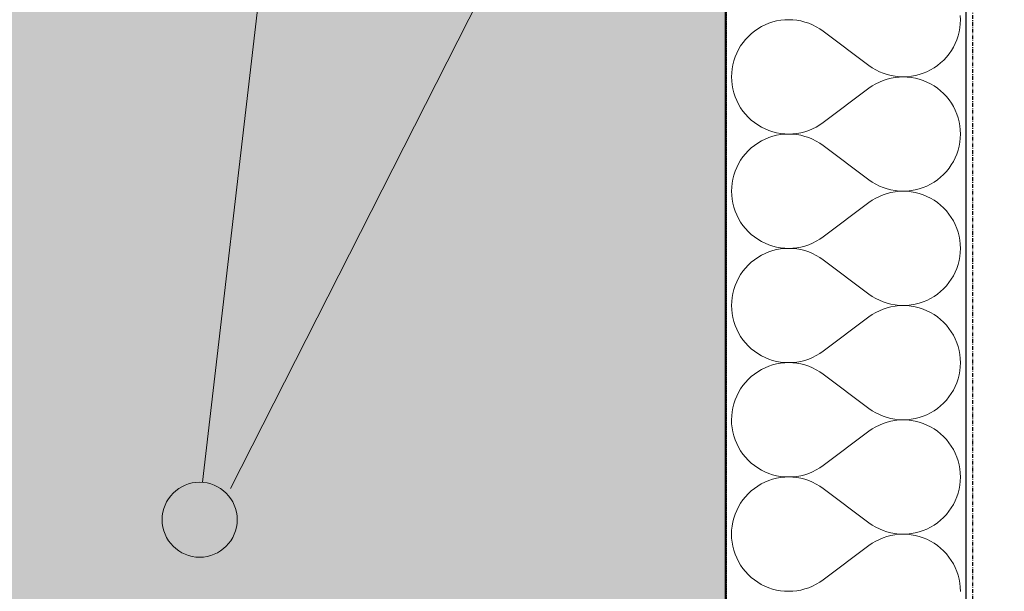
# Model space of a CAD drawing. Header units: millimetres. Extents: x -28761 to 4793, y -4271 to 20239.
# Tile 232 of 256: x -792 to -136, y 7352 to 7733. Entities that reach past the tile are written whole.
import ezdxf

# ---------------------------------------------------------------- set-up
doc = ezdxf.new("R2010")
doc.units = ezdxf.units.MM
doc.header["$MEASUREMENT"] = 0
for name, pattern in [('Wipeout_Contour', [1000, 0, -1000]), ('Čerchovaná M', [4.5, 2.5, -0.85, 0.3, -0.85]), ('čárkovaná 3', [1.5, 1, -0.5])]:
    doc.linetypes.add(name, pattern=pattern)
for name, color, linetype in [('5._POHLED ZÁPADNÍ_1_Konstrukce - nenosné', 7, 'Continuous'), ('5._POHLED ZÁPADNÍ_1_Konstrukce - nosné', 7, 'Continuous'), ('5._POHLED ZÁPADNÍ_1_Nové_Konstrukce - nosné', 7, 'Continuous'), ('5._POHLED ZÁPADNÍ_1_Nové_Výplně – Řezové', 7, 'Continuous'), ('5._POHLED ZÁPADNÍ_1_TZB - kanalizace', 7, 'Continuous'), ('5._POHLED ZÁPADNÍ_1_Výplně – Řezové', 7, 'Continuous')]:
    doc.layers.add(name, color=color, linetype=linetype)

# ---------------------------------------------------------------- blocks, each defined once
blk = doc.blocks.new('*X14', base_point=(-30186.65, -6515.26))
at = {"layer": '5._POHLED ZÁPADNÍ_1_Nové_Výplně – Řezové', "color": 21, "linetype": 'Continuous', "lineweight": 20, "true_color": 0xffaaaa}
for p, q in [((-165.42, 7733.36), (-165.52, 7736.08)), ((-295.52, 7729.94), (-297.95, 7728.72)), ((-293.01, 7730.98), (-295.52, 7729.94)), ((-290.42, 7731.84), (-293.01, 7730.98)), ((-287.79, 7732.51), (-290.42, 7731.84)), ((-285.11, 7732.99), (-287.79, 7732.51)), ((-282.4, 7733.28), (-285.11, 7732.99)), ((-279.69, 7733.37), (-282.4, 7733.28)), ((-276.97, 7733.27), (-279.69, 7733.37)), ((-274.26, 7732.98), (-276.97, 7733.27)), ((-271.59, 7732.49), (-274.26, 7732.98)), ((-268.95, 7731.82), (-271.59, 7732.49)), ((-266.37, 7730.96), (-268.95, 7731.82)), ((-263.86, 7729.91), (-266.37, 7730.96)), ((-261.43, 7728.69), (-263.86, 7729.91)), ((-165.81, 7727.93), (-165.52, 7730.64)), ((-165.52, 7730.64), (-165.42, 7733.36)), ((-304.65, 7724.08), (-306.64, 7722.23)), ((-302.53, 7725.79), (-304.65, 7724.08)), ((-300.29, 7727.34), (-302.53, 7725.79)), ((-297.95, 7728.72), (-300.29, 7727.34)), ((-259.09, 7727.3), (-261.43, 7728.69)), ((-256.85, 7725.75), (-259.09, 7727.3)), ((-226.38, 7702.89), (-256.85, 7725.75)), ((-166.97, 7722.62), (-166.3, 7725.26)), ((-166.3, 7725.26), (-165.81, 7727.93)), ((-310.2, 7718.12), (-311.76, 7715.89)), ((-308.49, 7720.24), (-310.2, 7718.12)), ((-306.64, 7722.23), (-308.49, 7720.24)), ((-170.09, 7715.09), (-168.87, 7717.53)), ((-168.87, 7717.53), (-167.83, 7720.04)), ((-167.83, 7720.04), (-166.97, 7722.62)), ((-314.36, 7711.11), (-315.4, 7708.6)), ((-313.14, 7713.55), (-314.36, 7711.11)), ((-311.76, 7715.89), (-313.14, 7713.55)), ((-174.74, 7708.4), (-173.03, 7710.52)), ((-173.03, 7710.52), (-171.48, 7712.75)), ((-171.48, 7712.75), (-170.09, 7715.09)), ((-316.94, 7703.38), (-317.42, 7700.71)), ((-316.26, 7706.02), (-316.94, 7703.38)), ((-315.4, 7708.6), (-316.26, 7706.02)), ((-180.71, 7702.85), (-178.59, 7704.56)), ((-178.59, 7704.56), (-176.59, 7706.41)), ((-176.59, 7706.41), (-174.74, 7708.4)), ((-317.71, 7698), (-317.81, 7695.28)), ((-317.42, 7700.71), (-317.71, 7698)), ((-226.38, 7702.89), (-224.15, 7701.33)), ((-224.15, 7701.33), (-221.81, 7699.94)), ((-221.81, 7699.94), (-219.38, 7698.72)), ((-219.38, 7698.72), (-216.87, 7697.68)), ((-216.87, 7697.68), (-214.28, 7696.82)), ((-214.28, 7696.82), (-211.65, 7696.14)), ((-195.45, 7696.13), (-192.81, 7696.8)), ((-192.81, 7696.8), (-190.23, 7697.66)), ((-190.23, 7697.66), (-187.71, 7698.7)), ((-187.71, 7698.7), (-185.28, 7699.92)), ((-185.28, 7699.92), (-182.94, 7701.3)), ((-182.94, 7701.3), (-180.71, 7702.85)), ((-317.81, 7695.28), (-317.71, 7692.56)), ((-317.71, 7692.56), (-317.42, 7689.86)), ((-221.81, 7690.59), (-224.15, 7689.2)), ((-219.38, 7691.81), (-221.81, 7690.59)), ((-216.87, 7692.86), (-219.38, 7691.81)), ((-214.29, 7693.72), (-216.87, 7692.86)), ((-211.65, 7694.39), (-214.29, 7693.72)), ((-211.65, 7696.14), (-208.97, 7695.66)), ((-208.97, 7694.88), (-211.65, 7694.39)), ((-208.97, 7695.66), (-206.27, 7695.37)), ((-206.27, 7695.17), (-208.97, 7694.88)), ((-206.27, 7695.37), (-203.55, 7695.27)), ((-203.55, 7695.27), (-206.27, 7695.17)), ((-203.55, 7695.27), (-200.83, 7695.36)), ((-200.83, 7695.17), (-203.55, 7695.27)), ((-200.83, 7695.36), (-198.12, 7695.65)), ((-198.13, 7694.88), (-200.83, 7695.17)), ((-195.45, 7694.4), (-198.13, 7694.88)), ((-198.12, 7695.65), (-195.45, 7696.13)), ((-192.81, 7693.73), (-195.45, 7694.4)), ((-190.23, 7692.87), (-192.81, 7693.73)), ((-187.72, 7691.83), (-190.23, 7692.87)), ((-185.28, 7690.61), (-187.72, 7691.83)), ((-182.94, 7689.22), (-185.28, 7690.61)), ((-317.42, 7689.86), (-316.94, 7687.18)), ((-316.94, 7687.18), (-316.27, 7684.55)), ((-316.27, 7684.55), (-315.41, 7681.96)), ((-226.38, 7687.65), (-256.86, 7664.8)), ((-224.15, 7689.2), (-226.38, 7687.65)), ((-180.71, 7687.67), (-182.94, 7689.22)), ((-178.59, 7685.97), (-180.71, 7687.67)), ((-176.6, 7684.11), (-178.59, 7685.97)), ((-174.74, 7682.12), (-176.6, 7684.11)), ((-315.41, 7681.96), (-314.37, 7679.45)), ((-314.37, 7679.45), (-313.15, 7677.02)), ((-313.15, 7677.02), (-311.76, 7674.68)), ((-173.04, 7680), (-174.74, 7682.12)), ((-171.48, 7677.77), (-173.04, 7680)), ((-170.1, 7675.43), (-171.48, 7677.77)), ((-311.76, 7674.68), (-310.21, 7672.44)), ((-310.21, 7672.44), (-308.5, 7670.33)), ((-308.5, 7670.33), (-306.65, 7668.33)), ((-168.88, 7673), (-170.1, 7675.43)), ((-167.84, 7670.48), (-168.88, 7673)), ((-166.98, 7667.9), (-167.84, 7670.48)), ((-306.65, 7668.33), (-304.66, 7666.48)), ((-304.66, 7666.48), (-302.54, 7664.77)), ((-302.54, 7664.77), (-300.3, 7663.22)), ((-259.1, 7663.24), (-256.86, 7664.8)), ((-166.3, 7665.27), (-166.98, 7667.9)), ((-165.82, 7662.59), (-166.3, 7665.27)), ((-300.3, 7663.22), (-297.96, 7661.84)), ((-297.96, 7661.84), (-295.53, 7660.62)), ((-295.53, 7660.62), (-293.02, 7659.58)), ((-293.02, 7659.58), (-290.43, 7658.72)), ((-290.43, 7658.72), (-287.8, 7658.05)), ((-287.8, 7658.05), (-285.12, 7657.57)), ((-285.12, 7657.57), (-282.41, 7657.28)), ((-282.41, 7657.28), (-279.7, 7657.18)), ((-279.7, 7657.18), (-282.41, 7657.09)), ((-279.7, 7657.18), (-276.98, 7657.28)), ((-276.98, 7657.08), (-279.7, 7657.18)), ((-276.98, 7657.28), (-274.27, 7657.57)), ((-274.27, 7657.57), (-271.6, 7658.06)), ((-271.6, 7658.06), (-268.96, 7658.73)), ((-268.96, 7658.73), (-266.38, 7659.59)), ((-266.38, 7659.59), (-263.87, 7660.64)), ((-263.87, 7660.64), (-261.43, 7661.85)), ((-261.43, 7661.85), (-259.1, 7663.24)), ((-165.53, 7659.88), (-165.82, 7662.59)), ((-165.43, 7657.17), (-165.53, 7659.88)), ((-165.53, 7654.45), (-165.43, 7657.17)), ((-300.3, 7651.15), (-302.54, 7649.6)), ((-297.96, 7652.53), (-300.3, 7651.15)), ((-295.53, 7653.75), (-297.96, 7652.53)), ((-293.02, 7654.79), (-295.53, 7653.75)), ((-290.43, 7655.65), (-293.02, 7654.79)), ((-287.8, 7656.32), (-290.43, 7655.65)), ((-285.12, 7656.8), (-287.8, 7656.32)), ((-282.41, 7657.09), (-285.12, 7656.8)), ((-274.27, 7656.79), (-276.98, 7657.08)), ((-271.6, 7656.3), (-274.27, 7656.79)), ((-268.96, 7655.63), (-271.6, 7656.3)), ((-266.38, 7654.77), (-268.96, 7655.63)), ((-263.87, 7653.72), (-266.38, 7654.77)), ((-261.44, 7652.5), (-263.87, 7653.72)), ((-259.1, 7651.11), (-261.44, 7652.5)), ((-256.86, 7649.56), (-259.1, 7651.11)), ((-166.31, 7649.07), (-165.82, 7651.74)), ((-165.82, 7651.74), (-165.53, 7654.45)), ((-306.65, 7646.04), (-308.51, 7644.05)), ((-304.66, 7647.89), (-306.65, 7646.04)), ((-302.54, 7649.6), (-304.66, 7647.89)), ((-226.39, 7626.7), (-256.86, 7649.56)), ((-167.84, 7643.85), (-166.98, 7646.43)), ((-166.98, 7646.43), (-166.31, 7649.07)), ((-311.77, 7639.69), (-313.15, 7637.36)), ((-310.21, 7641.93), (-311.77, 7639.69)), ((-308.51, 7644.05), (-310.21, 7641.93)), ((-171.49, 7636.56), (-170.1, 7638.9)), ((-170.1, 7638.9), (-168.88, 7641.34)), ((-168.88, 7641.34), (-167.84, 7643.85)), ((-315.42, 7632.41), (-316.28, 7629.83)), ((-314.37, 7634.92), (-315.42, 7632.41)), ((-313.15, 7637.36), (-314.37, 7634.92)), ((-176.6, 7630.22), (-174.75, 7632.21)), ((-174.75, 7632.21), (-173.04, 7634.33)), ((-173.04, 7634.33), (-171.49, 7636.56)), ((-317.43, 7624.52), (-317.72, 7621.81)), ((-316.95, 7627.19), (-317.43, 7624.52)), ((-316.28, 7629.83), (-316.95, 7627.19)), ((-226.39, 7626.7), (-224.16, 7625.14)), ((-224.16, 7625.14), (-221.82, 7623.75)), ((-185.29, 7623.73), (-182.95, 7625.11)), ((-182.95, 7625.11), (-180.72, 7626.66)), ((-180.72, 7626.66), (-178.6, 7628.37)), ((-178.6, 7628.37), (-176.6, 7630.22)), ((-317.72, 7621.81), (-317.82, 7619.09)), ((-317.82, 7619.09), (-317.72, 7616.37)), ((-221.82, 7623.75), (-219.39, 7622.53)), ((-219.39, 7622.53), (-216.88, 7621.49)), ((-216.88, 7621.49), (-214.3, 7620.63)), ((-214.3, 7620.63), (-211.66, 7619.95)), ((-211.66, 7618.2), (-214.3, 7617.53)), ((-211.66, 7619.95), (-208.98, 7619.47)), ((-208.98, 7618.69), (-211.66, 7618.2)), ((-208.98, 7619.47), (-206.28, 7619.18)), ((-206.28, 7618.98), (-208.98, 7618.69)), ((-206.28, 7619.18), (-203.56, 7619.08)), ((-203.56, 7619.08), (-206.28, 7618.98)), ((-203.56, 7619.08), (-200.84, 7619.17)), ((-200.84, 7618.98), (-203.56, 7619.08)), ((-200.84, 7619.17), (-198.14, 7619.46)), ((-198.14, 7618.69), (-200.84, 7618.98)), ((-198.14, 7619.46), (-195.46, 7619.94)), ((-195.46, 7618.21), (-198.14, 7618.69)), ((-195.46, 7619.94), (-192.82, 7620.61)), ((-192.82, 7617.54), (-195.46, 7618.21)), ((-192.82, 7620.61), (-190.24, 7621.47)), ((-190.24, 7621.47), (-187.73, 7622.51)), ((-187.73, 7622.51), (-185.29, 7623.73)), ((-317.72, 7616.37), (-317.43, 7613.67)), ((-317.43, 7613.67), (-316.95, 7610.99)), ((-226.39, 7611.46), (-256.87, 7588.61)), ((-224.16, 7613.01), (-226.39, 7611.46)), ((-221.82, 7614.4), (-224.16, 7613.01)), ((-219.39, 7615.62), (-221.82, 7614.4)), ((-216.88, 7616.67), (-219.39, 7615.62)), ((-214.3, 7617.53), (-216.88, 7616.67)), ((-190.24, 7616.68), (-192.82, 7617.54)), ((-187.73, 7615.64), (-190.24, 7616.68)), ((-185.29, 7614.42), (-187.73, 7615.64)), ((-182.95, 7613.03), (-185.29, 7614.42)), ((-180.72, 7611.48), (-182.95, 7613.03)), ((-178.6, 7609.78), (-180.72, 7611.48)), ((-316.95, 7610.99), (-316.28, 7608.35)), ((-316.28, 7608.35), (-315.42, 7605.77)), ((-315.42, 7605.77), (-314.38, 7603.26)), ((-176.61, 7607.92), (-178.6, 7609.78)), ((-174.75, 7605.93), (-176.61, 7607.92)), ((-173.05, 7603.81), (-174.75, 7605.93)), ((-314.38, 7603.26), (-313.16, 7600.83)), ((-313.16, 7600.83), (-311.77, 7598.49)), ((-311.77, 7598.49), (-310.22, 7596.25)), ((-171.49, 7601.58), (-173.05, 7603.81)), ((-170.11, 7599.24), (-171.49, 7601.58)), ((-168.89, 7596.81), (-170.11, 7599.24)), ((-310.22, 7596.25), (-308.51, 7594.14)), ((-308.51, 7594.14), (-306.66, 7592.14)), ((-306.66, 7592.14), (-304.67, 7590.29)), ((-167.85, 7594.29), (-168.89, 7596.81)), ((-166.99, 7591.71), (-167.85, 7594.29)), ((-166.32, 7589.08), (-166.99, 7591.71)), ((-304.67, 7590.29), (-302.55, 7588.58)), ((-302.55, 7588.58), (-300.31, 7587.03)), ((-300.31, 7587.03), (-297.97, 7585.65)), ((-297.97, 7585.65), (-295.54, 7584.43)), ((-263.88, 7584.44), (-261.45, 7585.66)), ((-261.45, 7585.66), (-259.11, 7587.05)), ((-259.11, 7587.05), (-256.87, 7588.61)), ((-165.83, 7586.4), (-166.32, 7589.08)), ((-165.54, 7583.69), (-165.83, 7586.4)), ((-295.54, 7584.43), (-293.03, 7583.39)), ((-293.03, 7578.6), (-295.54, 7577.56)), ((-293.03, 7583.39), (-290.44, 7582.53)), ((-290.44, 7579.46), (-293.03, 7578.6)), ((-290.44, 7582.53), (-287.81, 7581.86)), ((-287.81, 7580.13), (-290.44, 7579.46)), ((-287.81, 7581.86), (-285.13, 7581.38)), ((-285.13, 7580.61), (-287.81, 7580.13)), ((-285.13, 7581.38), (-282.43, 7581.09)), ((-282.43, 7580.9), (-285.13, 7580.61)), ((-282.43, 7581.09), (-279.71, 7580.99)), ((-279.71, 7580.99), (-282.43, 7580.9)), ((-279.71, 7580.99), (-276.99, 7581.09)), ((-276.99, 7580.89), (-279.71, 7580.99)), ((-276.99, 7581.09), (-274.28, 7581.38)), ((-274.28, 7580.6), (-276.99, 7580.89)), ((-274.28, 7581.38), (-271.61, 7581.87)), ((-271.61, 7580.11), (-274.28, 7580.6)), ((-271.61, 7581.87), (-268.97, 7582.54)), ((-268.97, 7579.44), (-271.61, 7580.11)), ((-268.97, 7582.54), (-266.39, 7583.4)), ((-266.39, 7578.58), (-268.97, 7579.44)), ((-266.39, 7583.4), (-263.88, 7584.44)), ((-263.88, 7577.53), (-266.39, 7578.58)), ((-165.45, 7580.98), (-165.54, 7583.69)), ((-165.54, 7578.26), (-165.45, 7580.98)), ((-302.55, 7573.4), (-304.67, 7571.7)), ((-300.31, 7574.96), (-302.55, 7573.4)), ((-297.97, 7576.34), (-300.31, 7574.96)), ((-295.54, 7577.56), (-297.97, 7576.34)), ((-261.45, 7576.31), (-263.88, 7577.53)), ((-259.11, 7574.92), (-261.45, 7576.31)), ((-256.87, 7573.37), (-259.11, 7574.92)), ((-226.4, 7550.51), (-256.87, 7573.37)), ((-166.99, 7570.24), (-166.32, 7572.87)), ((-166.32, 7572.87), (-165.83, 7575.55)), ((-165.83, 7575.55), (-165.54, 7578.26)), ((-310.22, 7565.74), (-311.78, 7563.5)), ((-308.52, 7567.86), (-310.22, 7565.74)), ((-306.66, 7569.85), (-308.52, 7567.86)), ((-304.67, 7571.7), (-306.66, 7569.85)), ((-168.89, 7565.14), (-167.85, 7567.66)), ((-167.85, 7567.66), (-166.99, 7570.24)), ((-313.17, 7561.16), (-314.38, 7558.73)), ((-311.78, 7563.5), (-313.17, 7561.16)), ((-173.05, 7558.14), (-171.5, 7560.37)), ((-171.5, 7560.37), (-170.11, 7562.71)), ((-170.11, 7562.71), (-168.89, 7565.14)), ((-316.29, 7553.64), (-316.96, 7551)), ((-315.43, 7556.22), (-316.29, 7553.64)), ((-314.38, 7558.73), (-315.43, 7556.22)), ((-178.61, 7552.18), (-176.62, 7554.03)), ((-176.62, 7554.03), (-174.76, 7556.02)), ((-174.76, 7556.02), (-173.05, 7558.14)), ((-317.44, 7548.33), (-317.73, 7545.62)), ((-316.96, 7551), (-317.44, 7548.33)), ((-226.4, 7550.51), (-224.17, 7548.95)), ((-224.17, 7548.95), (-221.83, 7547.56)), ((-221.83, 7547.56), (-219.4, 7546.34)), ((-219.4, 7546.34), (-216.89, 7545.3)), ((-190.25, 7545.28), (-187.74, 7546.32)), ((-187.74, 7546.32), (-185.3, 7547.53)), ((-185.3, 7547.53), (-182.96, 7548.92)), ((-182.96, 7548.92), (-180.73, 7550.47)), ((-180.73, 7550.47), (-178.61, 7552.18)), ((-317.73, 7545.62), (-317.83, 7542.9)), ((-317.83, 7542.9), (-317.73, 7540.18)), ((-317.73, 7540.18), (-317.44, 7537.48)), ((-219.4, 7539.43), (-221.83, 7538.21)), ((-216.89, 7540.48), (-219.4, 7539.43)), ((-216.89, 7545.3), (-214.31, 7544.44)), ((-214.31, 7541.34), (-216.89, 7540.48)), ((-214.31, 7544.44), (-211.67, 7543.76)), ((-211.67, 7542.01), (-214.31, 7541.34)), ((-211.67, 7543.76), (-208.99, 7543.28)), ((-208.99, 7542.49), (-211.67, 7542.01)), ((-208.99, 7543.28), (-206.29, 7542.98)), ((-206.29, 7542.79), (-208.99, 7542.49)), ((-206.29, 7542.98), (-203.57, 7542.89)), ((-203.57, 7542.89), (-206.29, 7542.79)), ((-203.57, 7542.89), (-200.85, 7542.98)), ((-200.85, 7542.79), (-203.57, 7542.89)), ((-200.85, 7542.98), (-198.15, 7543.27)), ((-198.15, 7542.5), (-200.85, 7542.79)), ((-198.15, 7543.27), (-195.47, 7543.75)), ((-195.47, 7542.02), (-198.15, 7542.5)), ((-195.47, 7543.75), (-192.83, 7544.42)), ((-192.83, 7541.35), (-195.47, 7542.02)), ((-192.83, 7544.42), (-190.25, 7545.28)), ((-190.25, 7540.49), (-192.83, 7541.35)), ((-187.74, 7539.45), (-190.25, 7540.49)), ((-185.3, 7538.23), (-187.74, 7539.45)), ((-317.44, 7537.48), (-316.96, 7534.8)), ((-316.96, 7534.8), (-316.29, 7532.16)), ((-226.4, 7535.27), (-256.88, 7512.42)), ((-224.17, 7536.82), (-226.4, 7535.27)), ((-221.83, 7538.21), (-224.17, 7536.82)), ((-182.96, 7536.84), (-185.3, 7538.23)), ((-180.73, 7535.29), (-182.96, 7536.84)), ((-178.61, 7533.59), (-180.73, 7535.29)), ((-176.62, 7531.73), (-178.61, 7533.59)), ((-316.29, 7532.16), (-315.43, 7529.58)), ((-315.43, 7529.58), (-314.39, 7527.07)), ((-314.39, 7527.07), (-313.17, 7524.64)), ((-174.76, 7529.74), (-176.62, 7531.73)), ((-173.06, 7527.62), (-174.76, 7529.74)), ((-171.51, 7525.39), (-173.06, 7527.62)), ((-313.17, 7524.64), (-311.78, 7522.3)), ((-311.78, 7522.3), (-310.23, 7520.06)), ((-310.23, 7520.06), (-308.52, 7517.94)), ((-170.12, 7523.05), (-171.51, 7525.39)), ((-168.9, 7520.62), (-170.12, 7523.05)), ((-167.86, 7518.1), (-168.9, 7520.62)), ((-308.52, 7517.94), (-306.67, 7515.95)), ((-306.67, 7515.95), (-304.68, 7514.1)), ((-304.68, 7514.1), (-302.56, 7512.39)), ((-167, 7515.52), (-167.86, 7518.1)), ((-166.33, 7512.89), (-167, 7515.52)), ((-302.56, 7512.39), (-300.32, 7510.84)), ((-300.32, 7510.84), (-297.98, 7509.46)), ((-297.98, 7509.46), (-295.55, 7508.24)), ((-295.55, 7508.24), (-293.04, 7507.2)), ((-293.04, 7507.2), (-290.45, 7506.34)), ((-268.98, 7506.35), (-266.4, 7507.21)), ((-266.4, 7507.21), (-263.89, 7508.25)), ((-263.89, 7508.25), (-261.46, 7509.47)), ((-261.46, 7509.47), (-259.12, 7510.86)), ((-259.12, 7510.86), (-256.88, 7512.42)), ((-165.84, 7510.21), (-166.33, 7512.89)), ((-165.55, 7507.5), (-165.84, 7510.21)), ((-165.46, 7504.79), (-165.55, 7507.5)), ((-297.98, 7500.15), (-300.33, 7498.76)), ((-295.55, 7501.37), (-297.98, 7500.15)), ((-293.04, 7502.41), (-295.55, 7501.37)), ((-290.46, 7503.27), (-293.04, 7502.41)), ((-287.82, 7503.94), (-290.46, 7503.27)), ((-290.45, 7506.34), (-287.82, 7505.67)), ((-287.82, 7505.67), (-285.14, 7505.19)), ((-285.14, 7504.42), (-287.82, 7503.94)), ((-285.14, 7505.19), (-282.44, 7504.9)), ((-282.44, 7504.71), (-285.14, 7504.42)), ((-282.44, 7504.9), (-279.72, 7504.8)), ((-279.72, 7504.8), (-282.44, 7504.71)), ((-279.72, 7504.8), (-277, 7504.9)), ((-277, 7504.7), (-279.72, 7504.8)), ((-277, 7504.9), (-274.29, 7505.19)), ((-274.29, 7504.41), (-277, 7504.7)), ((-274.29, 7505.19), (-271.62, 7505.68)), ((-271.62, 7503.92), (-274.29, 7504.41)), ((-271.62, 7505.68), (-268.98, 7506.35)), ((-268.98, 7503.25), (-271.62, 7503.92)), ((-266.4, 7502.39), (-268.98, 7503.25)), ((-263.89, 7501.34), (-266.4, 7502.39)), ((-261.46, 7500.12), (-263.89, 7501.34)), ((-259.12, 7498.73), (-261.46, 7500.12)), ((-165.84, 7499.36), (-165.55, 7502.07)), ((-165.55, 7502.07), (-165.46, 7504.79)), ((-306.67, 7493.66), (-308.53, 7491.67)), ((-304.68, 7495.51), (-306.67, 7493.66)), ((-302.56, 7497.21), (-304.68, 7495.51)), ((-300.33, 7498.76), (-302.56, 7497.21)), ((-256.89, 7497.18), (-259.12, 7498.73)), ((-226.41, 7474.32), (-256.89, 7497.18)), ((-167.86, 7491.47), (-167, 7494.05)), ((-167, 7494.05), (-166.33, 7496.68)), ((-166.33, 7496.68), (-165.84, 7499.36)), ((-311.79, 7487.31), (-313.18, 7484.97)), ((-310.23, 7489.55), (-311.79, 7487.31)), ((-308.53, 7491.67), (-310.23, 7489.55)), ((-170.12, 7486.52), (-168.9, 7488.95)), ((-168.9, 7488.95), (-167.86, 7491.47)), ((-314.39, 7482.54), (-315.44, 7480.03)), ((-313.18, 7484.97), (-314.39, 7482.54)), ((-174.77, 7479.83), (-173.06, 7481.95)), ((-173.06, 7481.95), (-171.51, 7484.18)), ((-171.51, 7484.18), (-170.12, 7486.52)), ((-316.97, 7474.81), (-317.45, 7472.13)), ((-316.3, 7477.45), (-316.97, 7474.81)), ((-315.44, 7480.03), (-316.3, 7477.45)), ((-226.41, 7474.32), (-224.18, 7472.76)), ((-182.97, 7472.73), (-180.74, 7474.28)), ((-180.74, 7474.28), (-178.62, 7475.99)), ((-178.62, 7475.99), (-176.63, 7477.84)), ((-176.63, 7477.84), (-174.77, 7479.83)), ((-317.74, 7469.43), (-317.84, 7466.71)), ((-317.45, 7472.13), (-317.74, 7469.43)), ((-224.18, 7472.76), (-221.84, 7471.37)), ((-221.84, 7471.37), (-219.41, 7470.15)), ((-219.41, 7470.15), (-216.9, 7469.11)), ((-216.9, 7469.11), (-214.32, 7468.25)), ((-214.32, 7468.25), (-211.68, 7467.57)), ((-211.68, 7467.57), (-209, 7467.09)), ((-209, 7467.09), (-206.3, 7466.79)), ((-200.86, 7466.79), (-198.16, 7467.08)), ((-198.16, 7467.08), (-195.48, 7467.56)), ((-195.48, 7467.56), (-192.84, 7468.23)), ((-192.84, 7468.23), (-190.26, 7469.09)), ((-190.26, 7469.09), (-187.75, 7470.13)), ((-187.75, 7470.13), (-185.31, 7471.34)), ((-185.31, 7471.34), (-182.97, 7472.73)), ((-317.84, 7466.71), (-317.75, 7463.99)), ((-317.75, 7463.99), (-317.45, 7461.29)), ((-317.45, 7461.29), (-316.97, 7458.61)), ((-224.18, 7460.63), (-226.41, 7459.08)), ((-221.84, 7462.02), (-224.18, 7460.63)), ((-219.41, 7463.24), (-221.84, 7462.02)), ((-216.9, 7464.28), (-219.41, 7463.24)), ((-214.32, 7465.15), (-216.9, 7464.28)), ((-211.68, 7465.82), (-214.32, 7465.15)), ((-209, 7466.3), (-211.68, 7465.82)), ((-206.3, 7466.6), (-209, 7466.3)), ((-206.3, 7466.79), (-203.58, 7466.7)), ((-203.58, 7466.7), (-206.3, 7466.6)), ((-203.58, 7466.7), (-200.86, 7466.79)), ((-200.86, 7466.6), (-203.58, 7466.7)), ((-198.16, 7466.31), (-200.86, 7466.6)), ((-195.48, 7465.83), (-198.16, 7466.31)), ((-192.84, 7465.16), (-195.48, 7465.83)), ((-190.26, 7464.3), (-192.84, 7465.16)), ((-187.75, 7463.26), (-190.26, 7464.3)), ((-185.31, 7462.04), (-187.75, 7463.26)), ((-182.97, 7460.65), (-185.31, 7462.04)), ((-180.74, 7459.1), (-182.97, 7460.65)), ((-316.97, 7458.61), (-316.3, 7455.97)), ((-316.3, 7455.97), (-315.44, 7453.39)), ((-226.41, 7459.08), (-256.89, 7436.23)), ((-178.62, 7457.4), (-180.74, 7459.1)), ((-176.63, 7455.54), (-178.62, 7457.4)), ((-174.78, 7453.55), (-176.63, 7455.54)), ((-315.44, 7453.39), (-314.4, 7450.88)), ((-314.4, 7450.88), (-313.18, 7448.45)), ((-313.18, 7448.45), (-311.79, 7446.11)), ((-173.07, 7451.43), (-174.78, 7453.55)), ((-171.52, 7449.2), (-173.07, 7451.43)), ((-170.13, 7446.86), (-171.52, 7449.2)), ((-311.79, 7446.11), (-310.24, 7443.87)), ((-310.24, 7443.87), (-308.53, 7441.75)), ((-308.53, 7441.75), (-306.68, 7439.76)), ((-168.91, 7444.43), (-170.13, 7446.86)), ((-167.87, 7441.91), (-168.91, 7444.43)), ((-167.01, 7439.33), (-167.87, 7441.91)), ((-306.68, 7439.76), (-304.69, 7437.91)), ((-304.69, 7437.91), (-302.57, 7436.2)), ((-302.57, 7436.2), (-300.33, 7434.65)), ((-300.33, 7434.65), (-297.99, 7433.26)), ((-261.47, 7433.28), (-259.13, 7434.67)), ((-259.13, 7434.67), (-256.89, 7436.23)), ((-166.34, 7436.7), (-167.01, 7439.33)), ((-165.85, 7434.02), (-166.34, 7436.7)), ((-297.99, 7433.26), (-295.56, 7432.05)), ((-295.56, 7432.05), (-293.05, 7431.01)), ((-293.05, 7431.01), (-290.47, 7430.15)), ((-290.47, 7430.15), (-287.83, 7429.48)), ((-287.83, 7427.75), (-290.47, 7427.07)), ((-287.83, 7429.48), (-285.15, 7429)), ((-285.15, 7428.23), (-287.83, 7427.75)), ((-285.15, 7429), (-282.45, 7428.71)), ((-282.45, 7428.52), (-285.15, 7428.23)), ((-282.45, 7428.71), (-279.73, 7428.61)), ((-279.73, 7428.61), (-282.45, 7428.52)), ((-279.73, 7428.61), (-277.01, 7428.71)), ((-277.01, 7428.51), (-279.73, 7428.61)), ((-277.01, 7428.71), (-274.3, 7429)), ((-274.3, 7428.22), (-277.01, 7428.51)), ((-274.3, 7429), (-271.63, 7429.49)), ((-271.63, 7427.73), (-274.3, 7428.22)), ((-271.63, 7429.49), (-268.99, 7430.16)), ((-268.99, 7427.06), (-271.63, 7427.73)), ((-268.99, 7430.16), (-266.41, 7431.02)), ((-266.41, 7431.02), (-263.9, 7432.06)), ((-263.9, 7432.06), (-261.47, 7433.28)), ((-165.56, 7431.31), (-165.85, 7434.02)), ((-165.47, 7428.59), (-165.56, 7431.31)), ((-165.56, 7425.88), (-165.47, 7428.59)), ((-300.34, 7422.57), (-302.57, 7421.02)), ((-298, 7423.96), (-300.34, 7422.57)), ((-295.56, 7425.18), (-298, 7423.96)), ((-293.05, 7426.22), (-295.56, 7425.18)), ((-290.47, 7427.07), (-293.05, 7426.22)), ((-266.41, 7426.2), (-268.99, 7427.06)), ((-263.9, 7425.15), (-266.41, 7426.2)), ((-261.47, 7423.93), (-263.9, 7425.15)), ((-259.13, 7422.54), (-261.47, 7423.93)), ((-256.9, 7420.99), (-259.13, 7422.54)), ((-166.34, 7420.49), (-165.86, 7423.17)), ((-165.86, 7423.17), (-165.56, 7425.88)), ((-308.54, 7415.47), (-310.25, 7413.36)), ((-306.68, 7417.47), (-308.54, 7415.47)), ((-304.69, 7419.32), (-306.68, 7417.47)), ((-302.57, 7421.02), (-304.69, 7419.32)), ((-226.42, 7398.13), (-256.9, 7420.99)), ((-168.91, 7412.76), (-167.87, 7415.28)), ((-167.87, 7415.28), (-167.01, 7417.86)), ((-167.01, 7417.86), (-166.34, 7420.49)), ((-313.19, 7408.78), (-314.41, 7406.35)), ((-311.8, 7411.12), (-313.19, 7408.78)), ((-310.25, 7413.36), (-311.8, 7411.12)), ((-171.52, 7407.99), (-170.13, 7410.33)), ((-170.13, 7410.33), (-168.91, 7412.76)), ((-315.45, 7403.84), (-316.31, 7401.26)), ((-314.41, 7406.35), (-315.45, 7403.84)), ((-178.63, 7399.8), (-176.64, 7401.65)), ((-176.64, 7401.65), (-174.78, 7403.64)), ((-174.78, 7403.64), (-173.07, 7405.76)), ((-173.07, 7405.76), (-171.52, 7407.99)), ((-317.46, 7395.94), (-317.76, 7393.24)), ((-316.98, 7398.62), (-317.46, 7395.94)), ((-316.31, 7401.26), (-316.98, 7398.62)), ((-226.42, 7398.13), (-224.19, 7396.57)), ((-224.19, 7396.57), (-221.85, 7395.18)), ((-221.85, 7395.18), (-219.42, 7393.96)), ((-187.76, 7393.94), (-185.32, 7395.15)), ((-185.32, 7395.15), (-182.98, 7396.54)), ((-182.98, 7396.54), (-180.75, 7398.09)), ((-180.75, 7398.09), (-178.63, 7399.8)), ((-317.76, 7393.24), (-317.85, 7390.52)), ((-317.85, 7390.52), (-317.76, 7387.8)), ((-219.42, 7393.96), (-216.91, 7392.92)), ((-216.91, 7392.92), (-214.33, 7392.06)), ((-214.33, 7388.95), (-216.91, 7388.09)), ((-214.33, 7392.06), (-211.69, 7391.38)), ((-211.69, 7389.63), (-214.33, 7388.95)), ((-211.69, 7391.38), (-209.01, 7390.9)), ((-209.02, 7390.11), (-211.69, 7389.63)), ((-206.31, 7390.41), (-209.02, 7390.11)), ((-209.01, 7390.9), (-206.31, 7390.6)), ((-206.31, 7390.6), (-203.59, 7390.5)), ((-203.59, 7390.5), (-206.31, 7390.41)), ((-203.59, 7390.5), (-200.87, 7390.6)), ((-200.87, 7390.41), (-203.59, 7390.5)), ((-200.87, 7390.6), (-198.17, 7390.89)), ((-198.17, 7390.12), (-200.87, 7390.41)), ((-198.17, 7390.89), (-195.49, 7391.37)), ((-195.49, 7389.64), (-198.17, 7390.12)), ((-195.49, 7391.37), (-192.85, 7392.04)), ((-192.85, 7388.97), (-195.49, 7389.64)), ((-192.85, 7392.04), (-190.27, 7392.9)), ((-190.27, 7388.11), (-192.85, 7388.97)), ((-190.27, 7392.9), (-187.76, 7393.94)), ((-317.76, 7387.8), (-317.47, 7385.1)), ((-317.47, 7385.1), (-316.98, 7382.42)), ((-316.98, 7382.42), (-316.31, 7379.78)), ((-226.43, 7382.89), (-256.9, 7360.04)), ((-224.19, 7384.44), (-226.43, 7382.89)), ((-221.85, 7385.83), (-224.19, 7384.44)), ((-219.42, 7387.05), (-221.85, 7385.83)), ((-216.91, 7388.09), (-219.42, 7387.05)), ((-187.76, 7387.07), (-190.27, 7388.11)), ((-185.33, 7385.85), (-187.76, 7387.07)), ((-182.99, 7384.46), (-185.33, 7385.85)), ((-180.75, 7382.91), (-182.99, 7384.46)), ((-178.63, 7381.21), (-180.75, 7382.91)), ((-316.31, 7379.78), (-315.45, 7377.2)), ((-315.45, 7377.2), (-314.41, 7374.69)), ((-176.64, 7379.35), (-178.63, 7381.21)), ((-174.79, 7377.36), (-176.64, 7379.35)), ((-173.08, 7375.24), (-174.79, 7377.36)), ((-314.41, 7374.69), (-313.19, 7372.26)), ((-313.19, 7372.26), (-311.8, 7369.92)), ((-311.8, 7369.92), (-310.25, 7367.68)), ((-171.53, 7373.01), (-173.08, 7375.24)), ((-170.14, 7370.67), (-171.53, 7373.01)), ((-168.92, 7368.24), (-170.14, 7370.67)), ((-310.25, 7367.68), (-308.54, 7365.56)), ((-308.54, 7365.56), (-306.69, 7363.57)), ((-306.69, 7363.57), (-304.7, 7361.72)), ((-167.88, 7365.72), (-168.92, 7368.24)), ((-167.02, 7363.14), (-167.88, 7365.72)), ((-166.35, 7360.51), (-167.02, 7363.14)), ((-304.7, 7361.72), (-302.58, 7360.01)), ((-302.58, 7360.01), (-300.34, 7358.46)), ((-300.34, 7358.46), (-298, 7357.07)), ((-298, 7357.07), (-295.57, 7355.86)), ((-295.57, 7355.86), (-293.06, 7354.82)), ((-266.42, 7354.83), (-263.91, 7355.87)), ((-263.91, 7355.87), (-261.48, 7357.09)), ((-261.48, 7357.09), (-259.14, 7358.48)), ((-259.14, 7358.48), (-256.9, 7360.04)), ((-165.86, 7357.83), (-166.35, 7360.51)), ((-165.57, 7355.12), (-165.86, 7357.83)), ((-293.06, 7354.82), (-290.48, 7353.96)), ((-290.48, 7353.96), (-287.84, 7353.29)), ((-287.84, 7353.29), (-285.16, 7352.81)), ((-285.16, 7352.81), (-282.46, 7352.52)), ((-282.46, 7352.52), (-279.74, 7352.42)), ((-279.74, 7352.42), (-277.02, 7352.52)), ((-277.02, 7352.52), (-274.32, 7352.81)), ((-274.32, 7352.81), (-271.64, 7353.3)), ((-271.64, 7353.3), (-269, 7353.97)), ((-269, 7353.97), (-266.42, 7354.83)), ((-165.48, 7352.4), (-165.57, 7355.12))]:
    blk.add_line(p, q, dxfattribs=at)

msp = doc.modelspace()

# ---------------------------------------------------------------- hatches: boundary and pattern name
at = {"layer": '5._POHLED ZÁPADNÍ_1_Výplně – Řezové', "linetype": 'Continuous', "lineweight": 13}
for points in [[(-1191.69, 8023.41), (-1191.69, 7168.89), (-321.69, 7933.61)], [(-1191.69, 7168.89), (-321.69, 7079.1), (-321.69, 7933.61)]]:
    msp.add_hatch(color=254, dxfattribs=at).paths.add_polyline_path(points)

# ---------------------------------------------------------------- linework, layer by layer
at = {"layer": '5._POHLED ZÁPADNÍ_1_Konstrukce - nosné', "color": 7, "linetype": 'Continuous', "lineweight": 50, "flags": 128}
msp.add_lwpolyline([(-321.69, 6155.17), (-321.69, 7933.61)], dxfattribs=at)
at = {"layer": '5._POHLED ZÁPADNÍ_1_Nové_Konstrukce - nosné', "color": 1, "linetype": 'Čerchovaná M', "lineweight": 25, "flags": 128}
msp.add_lwpolyline([(-157.33, 18117.85), (-157.33, 194.27)], dxfattribs=at)
at = {"layer": '5._POHLED ZÁPADNÍ_1_TZB - kanalizace', "color": 30, "linetype": 'Continuous', "lineweight": 20, "true_color": 0xff6600}
msp.add_line((-670.12, 7425.08), (-613.09, 7916.53), dxfattribs=at)
msp.add_circle((-671.96, 7400.15), 25, dxfattribs=at)

# ---------------------------------------------------------------- next in the draw order: wipeouts: each hides what was drawn before it
at = {"color": 254, "linetype": 'Wipeout_Contour', "lineweight": 0, "ltscale": 34358.754551}
msp.add_wipeout([(-321.59, 7933.61), (-321.83, 6155.17), (-311.83, 6155.16), (-161.83, 6155.14), (-161.59, 7933.59)], dxfattribs=at).dxf.layer = '5._POHLED ZÁPADNÍ_1_Nové_Výplně – Řezové'

# ---------------------------------------------------------------- next in the draw order: linework, layer by layer
at = {"layer": '5._POHLED ZÁPADNÍ_1_Konstrukce - nenosné', "color": 7, "linetype": 'čárkovaná 3', "lineweight": 35}
msp.add_line((-321.45, 349.97), (-321.45, 17970.06), dxfattribs=at)
at = {"layer": '5._POHLED ZÁPADNÍ_1_Nové_Konstrukce - nosné', "color": 1, "linetype": 'Continuous', "lineweight": 25, "flags": 128}
for points in [[(-321.59, 7933.61), (-321.83, 6155.17)], [(-161.83, 6155.14), (-161.59, 7933.59)]]:
    msp.add_lwpolyline(points, dxfattribs=at)
at = {"layer": '5._POHLED ZÁPADNÍ_1_TZB - kanalizace', "color": 30, "linetype": 'Continuous', "lineweight": 20, "true_color": 0xff6600}
msp.add_line((-651.34, 7420.97), (-136.22, 8436.97), dxfattribs=at)

# ---------------------------------------------------------------- next in the draw order: block references
at = {"layer": '5._POHLED ZÁPADNÍ_1_Konstrukce - nenosné', "color": 9, "linetype": 'Continuous', "lineweight": 13}
msp.add_blockref('*X14', (-30186.65, -6515.26), dxfattribs=at)

doc.saveas('drawing.dxf')
